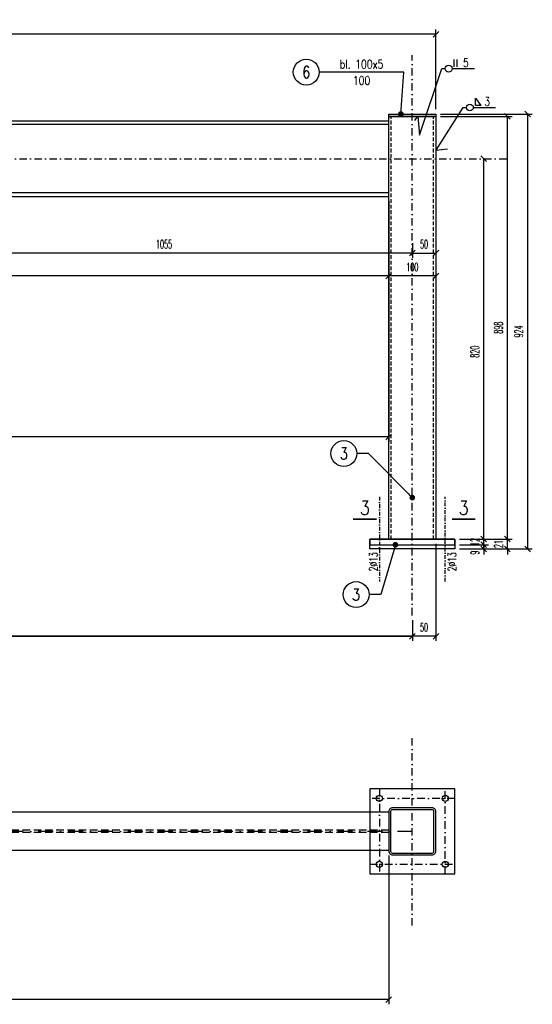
# Model space of a CAD drawing. Header units: millimetres. Extents: x -228255 to 14536, y -140109 to 119945.
# Tile 90 of 123: x -113453 to -112364, y 39264 to 41355. Entities that reach past the tile are written whole.
import ezdxf
from ezdxf.enums import TextEntityAlignment as Align

# ---------------------------------------------------------------- set-up
doc = ezdxf.new("R2010")
doc.units = ezdxf.units.MM
doc.header["$LTSCALE"] = 2.5
for name, pattern in [('DASHDOT', [25.4, 12.7, -6.35, 0, -6.35]), ('DASHDOT2', [12.7, 6.35, -3.175, 0, -3.175]), ('DASHED2', [9.525, 6.35, -3.175])]:
    doc.linetypes.add(name, pattern=pattern)
for name, color, linetype in [('Gruba', 6, 'Continuous'), ('Opisy_stal', 7, 'Continuous'), ('Osie', 134, 'DASHDOT'), ('Osie_stal', 221, 'DASHDOT2'), ('stal', 4, 'Continuous'), ('Stal_nw', 181, 'DASHED2'), ('Tekst', 31, 'Continuous'), ('Wymiary', 86, 'Continuous')]:
    doc.layers.add(name, color=color, linetype=linetype)
doc.styles.get("Standard").update_dxf_attribs({"font": 'romans.shx', "width": 0.65})
doc.styles.add('style1', font='romand.shx', dxfattribs={"width": 0.8})
doc.styles.add('style3', font='romans.shx', dxfattribs={"width": 0.5})
doc.dimstyles.new('Skala_10', dxfattribs={"dimtxt": 18, "dimasz": 12, "dimexe": 10, "dimexo": 10, "dimgap": 10, "dimtad": 1, "dimdec": 0, "dimdsep": 46, "dimtxsty": 'style3', "dimblk": 'OBLIQUE', "dimcen": 0, "dimdle": 1, "dimclrd": 256, "dimclre": 256, "dimclrt": 31, "dimadec": 1, "dimazin": 0, "dimtfac": 1, "dimtdec": 0, "dimtix": 1, "dimtmove": 2, "dimatfit": 0, "dimldrblk": 'DOT', "dimfxl": 1, "dimtolj": 1, "dimtzin": 0, "dimlwd": -1, "dimlwe": -1, "dimarcsym": 0})
doc.dimstyles.new('Skala_10$7', dxfattribs={"dimscale": 0, "dimtxt": 18, "dimasz": 12, "dimexe": 10, "dimexo": 15, "dimgap": 5, "dimtad": 1, "dimdec": 0, "dimrnd": 0.5, "dimzin": 9, "dimdsep": 46, "dimtxsty": 'Standard', "dimblk1": 'OBLIQUE', "dimblk2": 'OBLIQUE', "dimsah": 1, "dimcen": 10, "dimdle": 10, "dimclrt": 31, "dimadec": 0, "dimazin": 0, "dimtfac": 1, "dimtdec": 0, "dimtmove": 2, "dimatfit": 3, "dimldrblk": 'DOT', "dimfxl": 1, "dimtolj": 1, "dimtzin": 9, "dimarcsym": 0})

# ---------------------------------------------------------------- blocks, each defined once
blk = doc.blocks.new('_Oblique')
at = {"color": 0, "linetype": 'ByBlock', "lineweight": -2}
blk.add_line((-0.5, -0.5), (0.5, 0.5), dxfattribs=at)
blk = doc.blocks.new('*D241')
at = {"layer": 'Defpoints', "color": 0, "ltscale": 0.5, "transparency": 16777216}
for p in [(-112619, 40890.8), (-113674, 40880.1), (-113674, 40859.6)]:
    blk.add_point(p, dxfattribs=at)
at = {"layer": 'Wymiary', "ltscale": 0.5, "transparency": 16777216}
for p, q in [((-113674, 40870.1), (-113674, 40849.6)), ((-112619, 40880.8), (-112619, 40849.6)), ((-112618, 40859.6), (-113675, 40859.6))]:
    blk.add_line(p, q, dxfattribs=at)
at = {"layer": 'Wymiary', "ltscale": 0.5, "transparency": 16777216, "xscale": 12, "yscale": 12, "zscale": 12, "rotation": 180}
blk.add_blockref('_Oblique', (-113674, 40859.6), dxfattribs=at)
at = {"layer": 'Wymiary', "ltscale": 0.5, "transparency": 16777216, "xscale": 12, "yscale": 12, "zscale": 12}
blk.add_blockref('_Oblique', (-112619, 40859.6), dxfattribs=at)
at = {"layer": 'Wymiary', "color": 31, "ltscale": 0.5, "transparency": 16777216, "insert": (-113146.5, 40878.6), "char_height": 18, "attachment_point": 5, "style": 'style3'}
blk.add_mtext('\\A1;1055', dxfattribs=at)
blk = doc.blocks.new('_Dot')
at = {"color": 0, "linetype": 'ByBlock', "lineweight": -2}
blk.add_line((-0.5, 0), (-1, 0), dxfattribs=at)
at = {"color": 0, "linetype": 'ByBlock', "const_width": 0.5}
blk.add_lwpolyline([(-0.25, 0, 1), (0.25, 0, 1)], format="xyb", close=True, dxfattribs=at)
blk = doc.blocks.new('*D244')
at = {"layer": 'Defpoints', "color": 0, "ltscale": 0.5, "transparency": 16777216}
for p in [(-112669, 40826.3), (-112669, 40811), (-112569, 40826.3)]:
    blk.add_point(p, dxfattribs=at)
at = {"layer": 'Wymiary', "ltscale": 0.5, "transparency": 16777216}
for p, q in [((-112568, 40811), (-112670, 40811)), ((-112669, 40816.3), (-112669, 40801)), ((-112569, 40816.3), (-112569, 40801))]:
    blk.add_line(p, q, dxfattribs=at)
at = {"layer": 'Wymiary', "ltscale": 0.5, "transparency": 16777216, "xscale": 12, "yscale": 12, "zscale": 12, "rotation": 180}
blk.add_blockref('_Oblique', (-112669, 40811), dxfattribs=at)
at = {"layer": 'Wymiary', "ltscale": 0.5, "transparency": 16777216, "xscale": 12, "yscale": 12, "zscale": 12}
blk.add_blockref('_Oblique', (-112569, 40811), dxfattribs=at)
at = {"layer": 'Wymiary', "color": 31, "ltscale": 0.5, "transparency": 16777216, "insert": (-112619, 40830), "char_height": 18, "attachment_point": 5, "style": 'style3'}
blk.add_mtext('\\A1;100', dxfattribs=at)
blk = doc.blocks.new('*D260')
at = {"layer": 'Defpoints', "color": 0, "ltscale": 0.5, "transparency": 16777216}
for p in [(-112619, 40890.8), (-112569, 40890.8), (-112569, 40859.6)]:
    blk.add_point(p, dxfattribs=at)
at = {"layer": 'Wymiary', "ltscale": 0.5, "transparency": 16777216}
for p, q in [((-112619, 40880.8), (-112619, 40849.6)), ((-112569, 40880.8), (-112569, 40849.6)), ((-112620, 40859.6), (-112568, 40859.6))]:
    blk.add_line(p, q, dxfattribs=at)
at = {"layer": 'Wymiary', "ltscale": 0.5, "transparency": 16777216, "xscale": 12, "yscale": 12, "zscale": 12, "rotation": 180}
blk.add_blockref('_Oblique', (-112619, 40859.6), dxfattribs=at)
at = {"layer": 'Wymiary', "ltscale": 0.5, "transparency": 16777216, "xscale": 12, "yscale": 12, "zscale": 12}
blk.add_blockref('_Oblique', (-112569, 40859.6), dxfattribs=at)
at = {"layer": 'Wymiary', "color": 31, "ltscale": 0.5, "transparency": 16777216, "insert": (-112594, 40878.6), "char_height": 18, "attachment_point": 5, "style": 'style3'}
blk.add_mtext('\\A1;50', dxfattribs=at)
blk = doc.blocks.new('*D261')
at = {"layer": 'Defpoints', "color": 0, "ltscale": 0.5, "transparency": 16777216}
for p in [(-118309, 40976.1), (-118309, 40811), (-112669, 40826.3)]:
    blk.add_point(p, dxfattribs=at)
at = {"layer": 'Wymiary', "ltscale": 0.5, "transparency": 16777216}
for p, q in [((-118309, 40966.1), (-118309, 40801)), ((-112668, 40811), (-118310, 40811)), ((-112669, 40816.3), (-112669, 40801))]:
    blk.add_line(p, q, dxfattribs=at)
at = {"layer": 'Wymiary', "ltscale": 0.5, "transparency": 16777216, "xscale": 12, "yscale": 12, "zscale": 12, "rotation": 180}
blk.add_blockref('_Oblique', (-118309, 40811), dxfattribs=at)
at = {"layer": 'Wymiary', "ltscale": 0.5, "transparency": 16777216, "xscale": 12, "yscale": 12, "zscale": 12}
blk.add_blockref('_Oblique', (-112669, 40811), dxfattribs=at)
at = {"layer": 'Wymiary', "color": 31, "ltscale": 0.5, "transparency": 16777216, "insert": (-114316, 40830), "char_height": 18, "attachment_point": 5, "style": 'style3'}
blk.add_mtext('\\A1;5640', dxfattribs=at)
blk = doc.blocks.new('Row_obwod_prawa')
at = {"color": 7}
for p, q in [((0, 0), (7.2, 0)), ((21.6, 0), (69.12, 0)), ((26.2368, 3.6), (26.2368, 19.6)), ((32.5368, 3.6), (32.5368, 19.6))]:
    blk.add_line(p, q, dxfattribs=at)
blk.add_circle((14.4, 0), 7.2, dxfattribs=at)
at = {"color": 31, "width": 0.8}
blk.add_attdef('A', (44.9568, 3.6), '', height=18, dxfattribs=at)
blk = doc.blocks.new('Pach_obwod_prawa')
at = {"color": 7}
for p, q in [((0, 0), (7.2, 0)), ((21.6, 0), (69.12, 0)), ((26.2368, 4.32), (26.2368, 19.44)), ((26.2368, 19.44), (37.7568, 4.32)), ((37.7568, 4.32), (26.2368, 4.32))]:
    blk.add_line(p, q, dxfattribs=at)
blk.add_circle((14.4, 0), 7.2, dxfattribs=at)
at = {"color": 31, "width": 0.8}
blk.add_attdef('A', (44.9568, 3.6), '', height=18, dxfattribs=at)
blk = doc.blocks.new('Op_el_lewy')
at = {"color": 7}
blk.add_line((0, 0), (-180, 0), dxfattribs=at)
blk.add_circle((-207.5, 0), 27.5, dxfattribs=at)
at = {"color": 31, "width": 0.8}
for tag, p in [('ZK_120X120X5', (-90, 7.875)), ('1000', (-90, -26.649))]:
    blk.add_attdef(tag, text='', height=18, dxfattribs=at).set_placement(p, align=Align.CENTER)
blk.add_attdef('22', text='', height=25, dxfattribs=at).set_placement((-207.5, 0), align=Align.MIDDLE)
blk = doc.blocks.new('*D262')
at = {"layer": 'Defpoints', "color": 0, "ltscale": 0.5, "transparency": 16777216}
for p in [(-112569, 40252), (-112619, 40090), (-112619, 40045.7)]:
    blk.add_point(p, dxfattribs=at)
at = {"layer": 'Wymiary', "ltscale": 0.5, "transparency": 16777216}
for p, q in [((-112569, 40242), (-112569, 40035.7)), ((-112619, 40080), (-112619, 40035.7)), ((-112568, 40045.7), (-112620, 40045.7))]:
    blk.add_line(p, q, dxfattribs=at)
at = {"layer": 'Wymiary', "ltscale": 0.5, "transparency": 16777216, "xscale": 12, "yscale": 12, "zscale": 12, "rotation": 180}
blk.add_blockref('_Oblique', (-112619, 40045.7), dxfattribs=at)
at = {"layer": 'Wymiary', "ltscale": 0.5, "transparency": 16777216, "xscale": 12, "yscale": 12, "zscale": 12}
blk.add_blockref('_Oblique', (-112569, 40045.7), dxfattribs=at)
at = {"layer": 'Wymiary', "color": 31, "ltscale": 0.5, "transparency": 16777216, "insert": (-112594, 40064.7), "char_height": 18, "attachment_point": 5, "style": 'style3'}
blk.add_mtext('\\A1;50', dxfattribs=at)
blk = doc.blocks.new('*D263')
at = {"layer": 'Defpoints', "color": 0, "ltscale": 0.5, "transparency": 16777216}
for p in [(-118309, 40976.1), (-112619, 40090), (-118309, 40045.7)]:
    blk.add_point(p, dxfattribs=at)
at = {"layer": 'Wymiary', "ltscale": 0.5, "transparency": 16777216}
for p, q in [((-118309, 40966.1), (-118309, 40035.7)), ((-112619, 40080), (-112619, 40035.7)), ((-112618, 40045.7), (-118310, 40045.7))]:
    blk.add_line(p, q, dxfattribs=at)
at = {"layer": 'Wymiary', "ltscale": 0.5, "transparency": 16777216, "xscale": 12, "yscale": 12, "zscale": 12, "rotation": 180}
blk.add_blockref('_Oblique', (-118309, 40045.7), dxfattribs=at)
at = {"layer": 'Wymiary', "ltscale": 0.5, "transparency": 16777216, "xscale": 12, "yscale": 12, "zscale": 12}
blk.add_blockref('_Oblique', (-112619, 40045.7), dxfattribs=at)
at = {"layer": 'Wymiary', "color": 31, "ltscale": 0.5, "transparency": 16777216, "insert": (-115464, 40064.7), "char_height": 18, "attachment_point": 5, "style": 'style3'}
blk.add_mtext('\\A1;5690', dxfattribs=at)
blk = doc.blocks.new('*D264')
at = {"layer": 'Defpoints', "color": 0, "ltscale": 0.5, "transparency": 16777216}
for p in [(-118309, 40976.1), (-112619, 40090), (-112619, 40045.7)]:
    blk.add_point(p, dxfattribs=at)
at = {"layer": 'Wymiary', "ltscale": 0.5, "transparency": 16777216}
for p, q in [((-118309, 40966.1), (-118309, 40035.7)), ((-112619, 40080), (-112619, 40035.7)), ((-118310, 40045.7), (-112618, 40045.7))]:
    blk.add_line(p, q, dxfattribs=at)
at = {"layer": 'Wymiary', "ltscale": 0.5, "transparency": 16777216, "xscale": 12, "yscale": 12, "zscale": 12, "rotation": 180}
blk.add_blockref('_Oblique', (-118309, 40045.7), dxfattribs=at)
at = {"layer": 'Wymiary', "ltscale": 0.5, "transparency": 16777216, "xscale": 12, "yscale": 12, "zscale": 12}
blk.add_blockref('_Oblique', (-112619, 40045.7), dxfattribs=at)
at = {"layer": 'Wymiary', "color": 31, "ltscale": 0.5, "transparency": 16777216, "insert": (-115464, 40064.7), "char_height": 18, "attachment_point": 5, "style": 'style3'}
blk.add_mtext('\\A1;5690', dxfattribs=at)
blk = doc.blocks.new('*D265')
at = {"layer": 'Defpoints', "color": 0, "ltscale": 0.5, "transparency": 16777216}
for p in [(-118309, 41324.6), (-118309, 41145.1), (-112569, 41155.1)]:
    blk.add_point(p, dxfattribs=at)
at = {"layer": 'Wymiary', "ltscale": 0.5, "transparency": 16777216}
for p, q in [((-118309, 41155.1), (-118309, 41334.6)), ((-112569, 41165.1), (-112569, 41334.6)), ((-112568, 41324.6), (-118310, 41324.6))]:
    blk.add_line(p, q, dxfattribs=at)
at = {"layer": 'Wymiary', "ltscale": 0.5, "transparency": 16777216, "xscale": 12, "yscale": 12, "zscale": 12, "rotation": 180}
blk.add_blockref('_Oblique', (-118309, 41324.6), dxfattribs=at)
at = {"layer": 'Wymiary', "ltscale": 0.5, "transparency": 16777216, "xscale": 12, "yscale": 12, "zscale": 12}
blk.add_blockref('_Oblique', (-112569, 41324.6), dxfattribs=at)
at = {"layer": 'Wymiary', "color": 31, "ltscale": 0.5, "transparency": 16777216, "insert": (-114264.7, 41343.6), "char_height": 18, "attachment_point": 5, "style": 'style3'}
blk.add_mtext('\\A1;5740', dxfattribs=at)
blk = doc.blocks.new('*D266')
at = {"layer": 'Defpoints', "color": 0, "ltscale": 0.5, "transparency": 16777216}
for p in [(-118297, 40976.1), (-112669, 40980.1), (-118297, 40469.1)]:
    blk.add_point(p, dxfattribs=at)
at = {"layer": 'Wymiary', "ltscale": 0.5, "transparency": 16777216}
for p, q in [((-118297, 40966.1), (-118297, 40459.1)), ((-112669, 40970.1), (-112669, 40459.1)), ((-112668, 40469.1), (-118298, 40469.1))]:
    blk.add_line(p, q, dxfattribs=at)
at = {"layer": 'Wymiary', "ltscale": 0.5, "transparency": 16777216, "xscale": 12, "yscale": 12, "zscale": 12, "rotation": 180}
blk.add_blockref('_Oblique', (-118297, 40469.1), dxfattribs=at)
at = {"layer": 'Wymiary', "ltscale": 0.5, "transparency": 16777216, "xscale": 12, "yscale": 12, "zscale": 12}
blk.add_blockref('_Oblique', (-112669, 40469.1), dxfattribs=at)
at = {"layer": 'Wymiary', "color": 31, "ltscale": 0.5, "transparency": 16777216, "insert": (-115483, 40488.1), "char_height": 18, "attachment_point": 5, "style": 'style3'}
blk.add_mtext('\\A1;5628', dxfattribs=at)
blk = doc.blocks.new('Zk100x100x4')
for points in [[(-42, -50), (42, -50, 0.414214), (50, -42), (50, 42, 0.414214), (42, 50), (-42, 50, 0.414214), (-50, 42), (-50, -42, 0.414214)], [(-42, -46), (42, -46, 0.414214), (46, -42), (46, 42, 0.414214), (42, 46), (-42, 46, 0.414214), (-46, 42), (-46, -42, 0.414214)]]:
    blk.add_lwpolyline(points, format="xyb", close=True)
blk = doc.blocks.new('*D274')
at = {"layer": 'Defpoints', "color": 0, "ltscale": 0.5, "transparency": 16777216}
for p in [(-112529, 40240), (-112529, 40231.1), (-112467.2, 40240)]:
    blk.add_point(p, dxfattribs=at)
at = {"layer": 'Wymiary', "ltscale": 0.5, "transparency": 16777216}
for p, q in [((-112467.2, 40240), (-112467.2, 40252)), ((-112519, 40240), (-112457.2, 40240)), ((-112519, 40231.1), (-112457.2, 40231.1)), ((-112467.2, 40231.1), (-112467.2, 40240)), ((-112467.2, 40231.1), (-112467.2, 40219.1))]:
    blk.add_line(p, q, dxfattribs=at)
at = {"layer": 'Wymiary', "ltscale": 0.5, "transparency": 16777216, "xscale": 12, "yscale": 12, "zscale": 12}
for p, rotation in [((-112467.2, 40240), 270), ((-112467.2, 40231.1), 90)]:
    blk.add_blockref('_Oblique', p, dxfattribs=dict(at, rotation=rotation))
at = {"layer": 'Wymiary', "color": 31, "ltscale": 0.5, "transparency": 16777216, "insert": (-112486.2, 40223.3), "char_height": 18, "attachment_point": 5, "rotation": 90, "style": 'style3'}
blk.add_mtext('\\A1;9', dxfattribs=at)
blk = doc.blocks.new('*D275')
at = {"layer": 'Defpoints', "color": 0, "ltscale": 0.5, "transparency": 16777216}
for p in [(-112467.2, 41060.1), (-112467.2, 41060.1), (-112529, 40240)]:
    blk.add_point(p, dxfattribs=at)
at = {"layer": 'Wymiary', "ltscale": 0.5, "transparency": 16777216}
for p, q in [((-112467.2, 40239), (-112467.2, 41061.1)), ((-112519, 40240), (-112457.2, 40240))]:
    blk.add_line(p, q, dxfattribs=at)
at = {"layer": 'Wymiary', "ltscale": 0.5, "transparency": 16777216, "xscale": 12, "yscale": 12, "zscale": 12}
for p, rotation in [((-112467.2, 41060.1), 90), ((-112467.2, 40240), 270)]:
    blk.add_blockref('_Oblique', p, dxfattribs=dict(at, rotation=rotation))
at = {"layer": 'Wymiary', "color": 31, "ltscale": 0.5, "transparency": 16777216, "insert": (-112486.2, 40650.1), "char_height": 18, "attachment_point": 5, "rotation": 90, "style": 'style3'}
blk.add_mtext('\\A1;820', dxfattribs=at)
blk = doc.blocks.new('*D276')
at = {"layer": 'Defpoints', "color": 0, "ltscale": 0.5, "transparency": 16777216}
for p in [(-112529, 40252), (-112417, 40252), (-112529, 40231.1)]:
    blk.add_point(p, dxfattribs=at)
at = {"layer": 'Wymiary', "ltscale": 0.5, "transparency": 16777216}
for p, q in [((-112417, 40252), (-112417, 40264)), ((-112519, 40252), (-112407, 40252)), ((-112417, 40231.1), (-112417, 40252)), ((-112519, 40231.1), (-112407, 40231.1)), ((-112417, 40231.1), (-112417, 40219.1))]:
    blk.add_line(p, q, dxfattribs=at)
at = {"layer": 'Wymiary', "ltscale": 0.5, "transparency": 16777216, "xscale": 12, "yscale": 12, "zscale": 12}
for p, rotation in [((-112417, 40252), 270), ((-112417, 40231.1), 90)]:
    blk.add_blockref('_Oblique', p, dxfattribs=dict(at, rotation=rotation))
at = {"layer": 'Wymiary', "color": 31, "ltscale": 0.5, "transparency": 16777216, "insert": (-112436, 40241.6), "char_height": 18, "attachment_point": 5, "rotation": 90, "style": 'style3'}
blk.add_mtext('\\A1;21', dxfattribs=at)
blk = doc.blocks.new('*D277')
at = {"layer": 'Defpoints', "color": 0, "ltscale": 0.5, "transparency": 16777216}
for p in [(-112569, 41150.1), (-112417, 41150.1), (-112529, 40252)]:
    blk.add_point(p, dxfattribs=at)
at = {"layer": 'Wymiary', "ltscale": 0.5, "transparency": 16777216}
for p, q in [((-112559, 41150.1), (-112407, 41150.1)), ((-112417, 40251), (-112417, 41151.1)), ((-112519, 40252), (-112407, 40252))]:
    blk.add_line(p, q, dxfattribs=at)
at = {"layer": 'Wymiary', "ltscale": 0.5, "transparency": 16777216, "xscale": 12, "yscale": 12, "zscale": 12}
for p, rotation in [((-112417, 41150.1), 90), ((-112417, 40252), 270)]:
    blk.add_blockref('_Oblique', p, dxfattribs=dict(at, rotation=rotation))
at = {"layer": 'Wymiary', "color": 31, "ltscale": 0.5, "transparency": 16777216, "insert": (-112436, 40701.1), "char_height": 18, "attachment_point": 5, "rotation": 90, "style": 'style3'}
blk.add_mtext('\\A1;898', dxfattribs=at)
blk = doc.blocks.new('*D278')
at = {"layer": 'Defpoints', "color": 0, "ltscale": 0.5, "transparency": 16777216}
for p in [(-112569, 41155.1), (-112529, 40231.1), (-112374.1, 40231.1)]:
    blk.add_point(p, dxfattribs=at)
at = {"layer": 'Wymiary', "ltscale": 0.5, "transparency": 16777216}
for p, q in [((-112559, 41155.1), (-112364.1, 41155.1)), ((-112374.1, 41156.1), (-112374.1, 40230.1)), ((-112519, 40231.1), (-112364.1, 40231.1))]:
    blk.add_line(p, q, dxfattribs=at)
at = {"layer": 'Wymiary', "ltscale": 0.5, "transparency": 16777216, "xscale": 12, "yscale": 12, "zscale": 12}
for p, rotation in [((-112374.1, 41155.1), 90), ((-112374.1, 40231.1), 270)]:
    blk.add_blockref('_Oblique', p, dxfattribs=dict(at, rotation=rotation))
at = {"layer": 'Wymiary', "color": 31, "ltscale": 0.5, "transparency": 16777216, "insert": (-112393.1, 40693.1), "char_height": 18, "attachment_point": 5, "rotation": 90, "style": 'style3'}
blk.add_mtext('\\A1;924', dxfattribs=at)
blk = doc.blocks.new('Elem_lewy')
at = {"color": 7}
blk.add_line((0, 0), (-25, 0), dxfattribs=at)
blk.add_circle((-52.5, 0), 27.5, dxfattribs=at)
at = {"color": 31, "width": 0.8}
blk.add_attdef('22', text='', height=25, dxfattribs=at).set_placement((-52.5, 0), align=Align.MIDDLE)
blk = doc.blocks.new('*D273')
at = {"layer": 'Defpoints', "color": 0, "ltscale": 0.5, "transparency": 16777216}
for p in [(-112529, 40252), (-112467.2, 40252), (-112529, 40240)]:
    blk.add_point(p, dxfattribs=at)
at = {"layer": 'Wymiary', "ltscale": 0.5, "transparency": 16777216}
for p, q in [((-112467.2, 40252), (-112467.2, 40264)), ((-112519, 40252), (-112457.2, 40252)), ((-112467.2, 40240), (-112467.2, 40252)), ((-112519, 40240), (-112457.2, 40240)), ((-112467.2, 40240), (-112467.2, 40228))]:
    blk.add_line(p, q, dxfattribs=at)
at = {"layer": 'Wymiary', "ltscale": 0.5, "transparency": 16777216, "xscale": 12, "yscale": 12, "zscale": 12}
for p, rotation in [((-112467.2, 40252), 270), ((-112467.2, 40240), 90)]:
    blk.add_blockref('_Oblique', p, dxfattribs=dict(at, rotation=rotation))
at = {"layer": 'Wymiary', "color": 31, "ltscale": 0.5, "transparency": 16777216, "insert": (-112486.2, 40246), "char_height": 18, "attachment_point": 5, "rotation": 90, "style": 'style3'}
blk.add_mtext('\\A1;12', dxfattribs=at)
blk = doc.blocks.new('*D279')
at = {"ltscale": 0.5, "transparency": 16777216}
for p, q in [((-112669, 39580.2), (-112669, 39263.9)), ((-118297, 39571.2), (-118297, 39263.9)), ((-112668, 39273.9), (-118298, 39273.9))]:
    blk.add_line(p, q, dxfattribs=at)
at = {"layer": 'Defpoints', "color": 0, "ltscale": 0.5, "transparency": 16777216}
for p in [(-118297, 39581.2), (-112669, 39590.2), (-118297, 39273.9)]:
    blk.add_point(p, dxfattribs=at)
at = {"ltscale": 0.5, "transparency": 16777216, "xscale": 12, "yscale": 12, "zscale": 12, "rotation": 180}
blk.add_blockref('_Oblique', (-118297, 39273.9), dxfattribs=at)
at = {"ltscale": 0.5, "transparency": 16777216, "xscale": 12, "yscale": 12, "zscale": 12}
blk.add_blockref('_Oblique', (-112669, 39273.9), dxfattribs=at)
at = {"color": 31, "ltscale": 0.5, "transparency": 16777216, "insert": (-115483, 39292.9), "char_height": 18, "attachment_point": 5, "style": 'style3'}
blk.add_mtext('\\A1;5628', dxfattribs=at)

msp = doc.modelspace()

# ---------------------------------------------------------------- linework, layer by layer
at = {"layer": 'Gruba', "const_width": 3}
for points in [[(-112744.9, 40294.46), (-112694.9, 40294.46)], [(-112534.91, 40294.46), (-112484.91, 40294.46)]]:
    msp.add_lwpolyline(points, dxfattribs=at)
at = {"layer": 'Opisy_stal', "ltscale": 0.5}
for p, q in [((-112603.77, 41110), (-112556.3, 41251.46)), ((-112568.51, 41078.14), (-112511.13, 41168.98)), ((-112613.95, 41141.03), (-112607.37, 41150.51)), ((-112607.37, 41150.51), (-112603.77, 41110)), ((-112568.51, 41078.14), (-112544.18, 41081.08))]:
    msp.add_line(p, q, dxfattribs=at)
at = {"layer": 'Osie', "ltscale": 0.5}
for p, q in [((-112619.05, 40090.05), (-112619.05, 41280.06)), ((-118518.05, 41060.06), (-112419.05, 41060.06)), ((-112619.05, 39431.25), (-112619.05, 39831.25))]:
    msp.add_line(p, q, dxfattribs=at)
at = {"layer": 'Osie'}
msp.add_line((-112619.05, 39631.25), (-118319.05, 39631.25), dxfattribs=at)
at = {"layer": 'Osie_stal', "ltscale": 0.5}
for p, q in [((-112689.05, 40342.05), (-112689.05, 40162.05)), ((-112549.05, 40162.05), (-112549.05, 40342.05))]:
    msp.add_line(p, q, dxfattribs=at)
at = {"layer": 'Osie_stal'}
for p, q in [((-112689.05, 39721.25), (-112689.05, 39541.25)), ((-112549.05, 39541.25), (-112549.05, 39721.25)), ((-112529.05, 39701.25), (-112709.05, 39701.25)), ((-112709.05, 39561.25), (-112529.05, 39561.25))]:
    msp.add_line(p, q, dxfattribs=at)
at = {"layer": 'stal', "ltscale": 0.5}
for p, q in [((-112669.05, 41132.66), (-113619.05, 41132.66)), ((-112669.05, 40987.46), (-113619.05, 40987.46))]:
    msp.add_line(p, q, dxfattribs=at)
at = {"layer": 'stal'}
for p, q in [((-112669.05, 39672.25), (-118297.05, 39672.25)), ((-112669.05, 39590.25), (-118297.05, 39590.25))]:
    msp.add_line(p, q, dxfattribs=at)
at = {"layer": 'stal', "ltscale": 0.5}
for points in [[(-112569.05, 41150.06), (-112669.05, 41150.06), (-112669.05, 41155.06), (-112569.05, 41155.06)], [(-112709.05, 40240.05), (-112529.05, 40240.05), (-112529.05, 40252.05), (-112709.05, 40252.05)], [(-112709.05, 40252.05), (-112529.05, 40252.05), (-112529.05, 40231.08), (-112709.05, 40231.08)]]:
    msp.add_lwpolyline(points, close=True, dxfattribs=at)
for points in [[(-112669.05, 40252.05), (-112669.05, 41150.06), (-112569.05, 41150.06), (-112569.05, 40252.05)], [(-113619.05, 40980.06), (-112669.05, 40980.06), (-112669.05, 41140.06), (-113619.05, 41140.06)]]:
    msp.add_lwpolyline(points, dxfattribs=at)
at = {"layer": 'stal'}
msp.add_lwpolyline([(-112709.05, 39541.25), (-112529.05, 39541.25), (-112529.05, 39721.25), (-112709.05, 39721.25)], close=True, dxfattribs=at)
for centre in [(-112689.05, 39701.25), (-112549.05, 39701.25), (-112689.05, 39561.25), (-112549.05, 39561.25)]:
    msp.add_circle(centre, 6.5, dxfattribs=at)
at = {"layer": 'Stal_nw', "ltscale": 0.5}
for p, q in [((-112664.05, 40252.05), (-112664.05, 41150.06)), ((-112574.05, 40252.05), (-112574.05, 41150.06))]:
    msp.add_line(p, q, dxfattribs=at)
at = {"layer": 'Stal_nw'}
for p, q in [((-112669.05, 39633.75), (-118296.05, 39633.75)), ((-112669.05, 39628.75), (-118296.05, 39628.75))]:
    msp.add_line(p, q, dxfattribs=at)

# ---------------------------------------------------------------- block references
at = {"layer": 'Opisy_stal', "ltscale": 0.5}
for name, p, values in [('Op_el_lewy', (-112636.86, 41244.07), {'1000': '100', '22': '6', 'ZK_120X120X5': 'bl. 100x5'}), ('Row_obwod_prawa', (-112556.3, 41251.46), {'A': '5'}), ('Pach_obwod_prawa', (-112511.13, 41168.98), {'A': '3'}), ('Elem_lewy', (-112712.06, 40433.85), {'22': '3'}), ('Elem_lewy', (-112686.03, 40134.16), {'22': '3'})]:
    msp.add_blockref(name, p, dxfattribs=at).add_auto_attribs(values)
at = {"layer": 'stal'}
msp.add_blockref('Zk100x100x4', (-112619.05, 39631.25), dxfattribs=at)

# ---------------------------------------------------------------- texts
at = {"layer": 'Gruba', "style": 'style1', "width": 0.8}
for p in [(-112719.9, 40294.46), (-112509.91, 40294.46)]:
    msp.add_text('3', height=30, dxfattribs=at).set_placement(p, align=Align.BOTTOM_CENTER)
at = {"layer": 'Tekst', "ltscale": 0.5, "width": 0.65}
for p in [(-112692.71, 40183.81), (-112525.78, 40183.81)]:
    msp.add_text('2%%C13', height=18, rotation=90, dxfattribs=at).set_placement(p)

# ---------------------------------------------------------------- dimensions: what is measured, and where the dimension line sits
at = {"ltscale": 0.5}
dim = msp.add_linear_dim(base=(-118297.05, 39273.85), p1=(-112669.05, 39590.25), p2=(-118297.05, 39581.25), dimstyle='Skala_10', override={"dimfxl": 0}, dxfattribs=at)
dim.commit()
dim.dimension.update_dxf_attribs({"geometry": '*D279', "text_midpoint": (-115483.05, 39292.85)})
at = {"layer": 'Wymiary', "ltscale": 0.5}
for base, p1, p2, angle, picture, middle in [((-118309.05, 41324.64), (-112569.05, 41155.06), (-118309.05, 41145.06), 180, '*D265', (-114264.72, 41343.64)), ((-118309.05, 40811.01), (-112669.05, 40826.34), (-118309.05, 40976.06), 180, '*D261', (-114316.05, 40830.01)), ((-112467.25, 40240.05), (-112529.05, 40231.08), (-112529.05, 40240.05), 90, '*D274', (-112486.25, 40223.26))]:
    dim = msp.add_linear_dim(base=base, p1=p1, p2=p2, angle=angle, dimstyle='Skala_10', dxfattribs=at)
    dim.commit()
    dim.dimension.update_dxf_attribs({"geometry": picture, "text_midpoint": middle, "dimtype": 160})
for base, p1, p2, angle, picture, middle in [((-112374.1, 40231.08), (-112569.05, 41155.06), (-112529.05, 40231.08), 90, '*D278', (-112393.1, 40693.07)), ((-112416.96, 41150.06), (-112529.05, 40252.05), (-112569.05, 41150.06), 90, '*D277', (-112435.96, 40701.05)), ((-112467.25, 41060.06), (-112529.05, 40240.05), (-112467.25, 41060.06), 90, '*D275', (-112486.25, 40650.05)), ((-118309.05, 40045.72), (-112619.05, 40090.05), (-118309.05, 40976.06), 180, '*D263', (-115464.05, 40064.72)), ((-112619.05, 40045.72), (-118309.05, 40976.06), (-112619.05, 40090.05), 180, '*D264', (-115464.05, 40064.72)), ((-113674.05, 40859.61), (-112619.05, 40890.8), (-113674.05, 40880.06), 180, '*D241', (-113146.55, 40878.61)), ((-112569.05, 40859.61), (-112619.05, 40890.8), (-112569.05, 40890.8), 180, '*D260', (-112594.05, 40878.61)), ((-112669.05, 40811.01), (-112569.05, 40826.34), (-112669.05, 40826.34), 180, '*D244', (-112619.05, 40830.01)), ((-112416.96, 40252.05), (-112529.05, 40231.08), (-112529.05, 40252.05), 90, '*D276', (-112435.96, 40241.56)), ((-112467.25, 40252.05), (-112529.05, 40240.05), (-112529.05, 40252.05), 90, '*D273', (-112486.25, 40246.05)), ((-112619.05, 40045.72), (-112569.05, 40252.05), (-112619.05, 40090.05), 180, '*D262', (-112594.05, 40064.72))]:
    dim = msp.add_linear_dim(base=base, p1=p1, p2=p2, angle=angle, dimstyle='Skala_10', dxfattribs=at)
    dim.commit()
    dim.dimension.update_dxf_attribs({"geometry": picture, "text_midpoint": middle})
dim = msp.add_linear_dim(base=(-118297.05, 40469.11), p1=(-112669.05, 40980.06), p2=(-118297.05, 40976.06), dimstyle='Skala_10', dxfattribs=at)
dim.commit()
dim.dimension.update_dxf_attribs({"geometry": '*D266', "text_midpoint": (-115483.05, 40488.11)})

# ---------------------------------------------------------------- leaders
at = {"layer": 'Opisy_stal', "ltscale": 0.5}
for points in [[(-112643.39, 41155.06), (-112636.86, 41244.07)], [(-112619.05, 40340.12), (-112712.06, 40433.85)], [(-112655, 40240.05), (-112686.03, 40134.16)]]:
    msp.add_leader(points, dimstyle='Skala_10$7', override={"dimscale": 1, "dimtad": 0}, dxfattribs=at)

doc.saveas('drawing.dxf')
